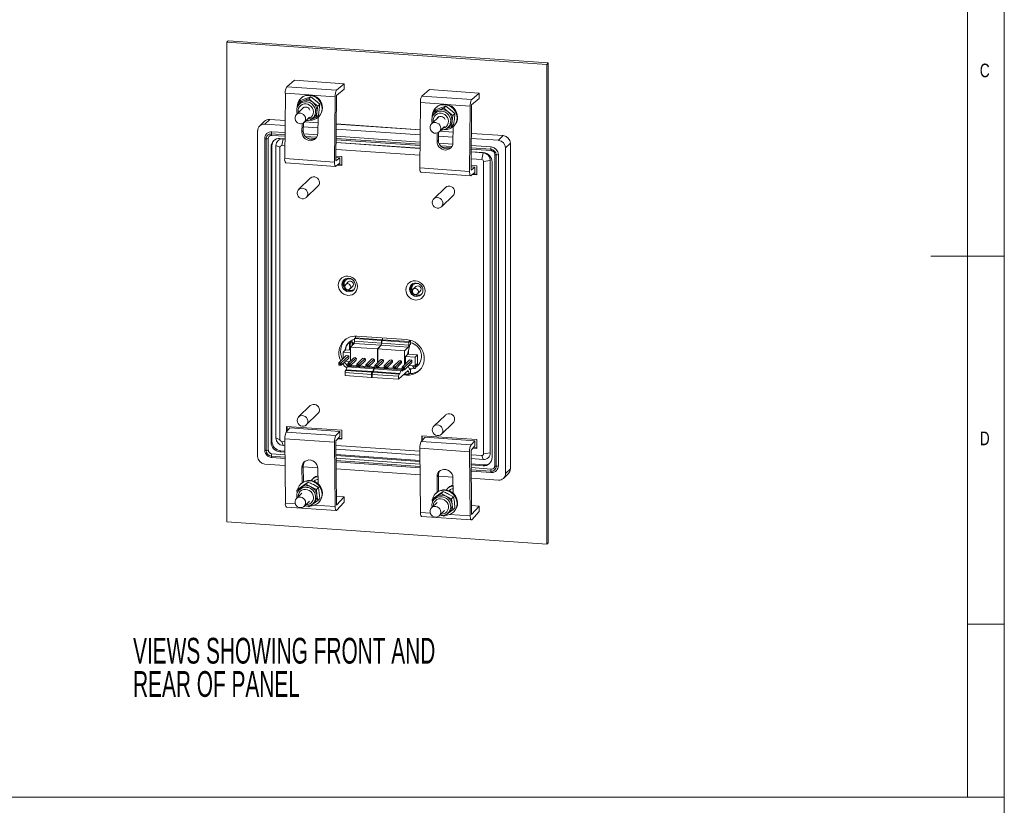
# Paper-space layout 'Sheet4' of a CAD drawing. Header units: millimetres. Extents: x 5 to 415, y 5 to 292.
# Tile 4 of 9: x 281 to 415, y 74 to 181. Entities that reach past the tile are written whole.
import ezdxf

# ---------------------------------------------------------------- set-up
doc = ezdxf.new("R2010")
doc.units = ezdxf.units.MM
doc.styles.add('SLDTEXTSTYLE0', font='TXT', dxfattribs={"width": 0.605})
doc.styles.add('SLDTEXTSTYLE1', font='TXT', dxfattribs={"width": 0.75})

# ---------------------------------------------------------------- blocks, each defined once
blk = doc.blocks.new('SW_NOTE_18')
at = {"color": 0, "linetype": 'Continuous', "lineweight": 0, "char_height": 3.5, "attachment_point": 1, "style": 'SLDTEXTSTYLE0'}
for s, insert in [('VIEWS SHOWING FRONT AND', (0, 4.5)), ('REAR OF PANEL', (0, -0.02))]:
    blk.add_mtext(s, dxfattribs=dict(at, insert=insert))

psp = doc.layouts.new('Sheet4')

# ---------------------------------------------------------------- linework, layer by layer
at = {"color": 7, "linetype": 'Continuous', "lineweight": 0}
for p, q in [((415, 5), (415, 292)), ((410, 287), (410, 75)), ((415, 148.5), (405, 148.5)), ((410, 98.5), (415, 98.5)), ((415, 75), (155, 75))]:
    psp.add_line(p, q, dxfattribs=at)
at = {"color": 7, "linetype": 'Continuous', "lineweight": 15}
for p, q in [((309.58, 177.77), (309.38, 177.59)), ((309.38, 112.39), (309.38, 177.59)), ((309.38, 177.59), (352.85, 174.57)), ((309.58, 177.77), (353.05, 174.76)), ((353.05, 174.76), (352.85, 174.57)), ((352.85, 174.57), (352.85, 109.37)), ((353.05, 174.76), (353.05, 109.56)), ((318.56, 172.41), (317.53, 171.54)), ((317.53, 171.54), (324.29, 171.07)), ((318.56, 172.41), (325.32, 171.94)), ((325.32, 171.94), (324.29, 171.07)), ((325.32, 171.21), (325.32, 171.94)), ((317.33, 170.65), (317.25, 161.76)), ((319.38, 169.67), (320.1, 169.93)), ((319.46, 169.99), (319.4, 169.93)), ((320.51, 169.89), (320.79, 170.17)), ((321.1, 169.38), (320.51, 169.89)), ((320.79, 170.17), (321.42, 169.68)), ((324.09, 170.18), (324.01, 161.29)), ((324.28, 170.34), (324.2, 161.46)), ((325.32, 171.21), (324.28, 170.34)), ((336.91, 171.14), (335.88, 170.27)), ((335.88, 170.27), (342.64, 169.8)), ((336.91, 171.14), (343.68, 170.67)), ((343.67, 169.94), (342.63, 169.07)), ((343.68, 170.67), (342.64, 169.8)), ((343.67, 169.94), (343.68, 170.67)), ((319.86, 168.74), (318.83, 167.75)), ((318.93, 168.79), (318.93, 168.67)), ((319.1, 169.39), (319.02, 168.9)), ((319.17, 169.13), (319.06, 168.96)), ((319.1, 169.39), (319.38, 169.67)), ((319.79, 169.63), (319.1, 169.39)), ((321.73, 168.89), (321.1, 169.38)), ((321.42, 169.68), (322.01, 169.16)), ((321.62, 168.12), (321.73, 168.89)), ((321.73, 168.89), (322.01, 169.16)), ((322.01, 169.16), (321.93, 168.42)), ((335.68, 169.37), (335.6, 160.49)), ((337.73, 168.39), (338.45, 168.66)), ((337.82, 168.72), (337.75, 168.66)), ((338.86, 168.62), (339.14, 168.89)), ((339.46, 168.1), (338.86, 168.62)), ((339.14, 168.89), (339.77, 168.4)), ((342.44, 168.91), (342.36, 160.02)), ((342.63, 169.07), (342.56, 160.18)), ((318.92, 167.99), (318.91, 167.89)), ((318.91, 167.89), (318.94, 167.86)), ((319.87, 166.67), (320.62, 167.39)), ((320.85, 167.11), (321.03, 167.21)), ((321.54, 167.38), (321.62, 168.12)), ((321.54, 167.38), (321.83, 167.65)), ((321.75, 165.23), (321.77, 167.35)), ((321.93, 168.42), (321.83, 167.65)), ((321.83, 167.41), (321.9, 167.48)), ((338.21, 167.47), (337.19, 166.48)), ((337.28, 167.52), (337.28, 167.4)), ((337.45, 168.12), (337.38, 167.62)), ((337.52, 167.86), (337.41, 167.69)), ((337.45, 168.12), (337.73, 168.39)), ((338.14, 168.36), (337.45, 168.12)), ((340.08, 167.61), (339.46, 168.1)), ((339.77, 168.4), (340.37, 167.89)), ((339.98, 166.84), (340.08, 167.61)), ((340.08, 167.61), (340.37, 167.89)), ((340.37, 167.89), (340.29, 167.14)), ((314.5, 166.84), (313.84, 166.2)), ((314.53, 166.45), (315.2, 167.09)), ((317.29, 166.26), (314.53, 166.45)), ((317.29, 166.95), (315.2, 167.09)), ((319.59, 166.51), (319.58, 165.38)), ((319.78, 166.6), (319.77, 165.54)), ((321.75, 165.95), (319.77, 166.08)), ((321.76, 166.64), (319.97, 166.76)), ((320.13, 166.88), (320.36, 166.95)), ((320.85, 167.11), (320.74, 167.05)), ((335.65, 165.68), (324.25, 166.47)), ((337.27, 166.71), (337.26, 166.61)), ((337.26, 166.61), (337.29, 166.58)), ((338.23, 165.4), (338.97, 166.12)), ((339.2, 165.83), (339.38, 165.93)), ((339.9, 166.1), (339.98, 166.84)), ((339.9, 166.1), (340.18, 166.38)), ((340.1, 163.95), (340.12, 166.08)), ((340.29, 167.14), (340.18, 166.38)), ((340.18, 166.14), (340.25, 166.2)), ((313.56, 165.55), (313.56, 121.3)), ((315.48, 164.92), (317.27, 164.8)), ((317.28, 165.29), (315.5, 165.41)), ((319.77, 165.54), (319.58, 165.38)), ((321.72, 164.98), (319.85, 165.11)), ((320.25, 164.59), (321.45, 164.51)), ((335.63, 164.02), (324.23, 164.81)), ((335.64, 164.98), (324.24, 165.77)), ((337.94, 165.24), (337.93, 164.1)), ((338.13, 165.32), (338.12, 164.27)), ((340.11, 164.67), (338.13, 164.81)), ((340.11, 165.37), (338.32, 165.49)), ((338.48, 165.6), (338.71, 165.68)), ((339.2, 165.83), (339.09, 165.78)), ((346.94, 164.89), (342.6, 165.19)), ((346.27, 164.25), (346.94, 164.89)), ((314.52, 164.5), (314.52, 122.18)), ((314.71, 164.44), (314.71, 122.12)), ((315.01, 164.48), (315.01, 122.16)), ((315.51, 163.5), (315.38, 163.37)), ((315.38, 163.37), (315.38, 123.22)), ((315.51, 123.36), (315.51, 163.51)), ((315.51, 123.35), (315.51, 163.5)), ((316.05, 163.54), (316.05, 123.8)), ((316.05, 163.54), (316.58, 163.3)), ((317.27, 164.45), (316.58, 164.49)), ((316.58, 163.3), (316.58, 123.56)), ((316.83, 163.53), (317.02, 164.44)), ((317.26, 163.5), (316.83, 163.53)), ((317.27, 164.42), (317.02, 164.44)), ((324.23, 164.32), (335.63, 163.53)), ((335.62, 163.17), (324.23, 163.96)), ((335.62, 163.15), (324.23, 163.94)), ((338.12, 164.27), (337.93, 164.1)), ((340.07, 163.71), (338.2, 163.84)), ((338.6, 163.32), (339.8, 163.24)), ((346.27, 164.25), (342.59, 164.5)), ((345.3, 163.35), (342.59, 163.53)), ((347.24, 163.21), (347.9, 163.86)), ((347.24, 118.96), (347.24, 163.21)), ((347.9, 119.6), (347.9, 163.86)), ((347.91, 119.61), (347.91, 163.86)), ((324.2, 161.46), (324.72, 161.89)), ((324.98, 162.05), (324.21, 162.1)), ((324.21, 161.93), (324.72, 161.89)), ((335.62, 162.22), (324.22, 163.01)), ((324.71, 161.16), (324.72, 161.89)), ((324.98, 160.84), (324.98, 162.05)), ((342.58, 163.04), (345.29, 162.86)), ((344.22, 162.58), (342.58, 162.69)), ((344.2, 162.55), (342.58, 162.67)), ((344.01, 161.64), (344.2, 162.55)), ((345.78, 162.33), (345.78, 120.01)), ((345.96, 119.95), (345.96, 162.27)), ((346.27, 119.99), (346.27, 162.31)), ((317.25, 161.76), (324.01, 161.29)), ((317.39, 161.18), (324.15, 160.71)), ((324.2, 160.73), (324.71, 161.16)), ((324.38, 160.88), (324.98, 160.84)), ((324.46, 160.95), (324.98, 160.91)), ((343.33, 160.78), (342.56, 160.83)), ((342.56, 160.66), (343.07, 160.62)), ((342.56, 160.18), (343.07, 160.62)), ((344.01, 161.64), (342.57, 161.74)), ((343.07, 159.89), (343.07, 160.62)), ((343.33, 159.57), (343.33, 160.78)), ((344.25, 161.38), (345.17, 161.52)), ((344.25, 121.65), (344.25, 161.38)), ((345.17, 121.78), (345.17, 161.52)), ((345.43, 121.14), (345.43, 161.29)), ((335.6, 160.49), (342.36, 160.02)), ((335.74, 159.9), (342.5, 159.44)), ((342.55, 159.45), (343.07, 159.89)), ((342.74, 159.61), (343.33, 159.57)), ((342.81, 159.67), (343.33, 159.64)), ((320.72, 159.11), (319.13, 157.57)), ((320.17, 156.49), (321.76, 158.03)), ((339.07, 157.83), (337.48, 156.29)), ((338.52, 155.22), (340.11, 156.75)), ((325.88, 145.01), (325.53, 144.66)), ((326.12, 144.05), (326.47, 144.39)), ((335.06, 144.37), (334.7, 144.03)), ((335.29, 143.41), (335.65, 143.76)), ((326.19, 136.77), (326.06, 136.78)), ((326.19, 136.77), (326.06, 136.78)), ((326.06, 136.78), (326.06, 136.78)), ((326.06, 136.78), (326.06, 135.75)), ((326.21, 136.83), (326.12, 136.58)), ((326.44, 136.55), (326.12, 136.58)), ((326.12, 136.58), (326.12, 135.74)), ((326.68, 136.66), (326.2, 136.16)), ((326.25, 136.88), (326.21, 136.83)), ((326.21, 136.83), (326.39, 136.82)), ((326.44, 136.86), (326.25, 136.88)), ((326.39, 136.82), (326.44, 136.86)), ((326.39, 136.82), (326.44, 136.55)), ((326.52, 136.63), (326.44, 136.86)), ((326.52, 136.63), (326.44, 136.55)), ((326.44, 136.55), (326.44, 136.4)), ((326.68, 136.73), (326.48, 136.75)), ((326.68, 136.73), (326.48, 136.75)), ((326.52, 136.49), (326.52, 136.63)), ((326.74, 136.94), (326.68, 136.66)), ((326.68, 136.65), (326.68, 136.73)), ((326.68, 136.65), (326.68, 136.73)), ((326.68, 136.73), (326.68, 136.73)), ((330.35, 136.4), (326.68, 136.66)), ((326.84, 137.4), (326.74, 137.3)), ((330.41, 137.05), (326.74, 137.3)), ((326.74, 137.3), (326.74, 136.94)), ((330.41, 136.69), (326.74, 136.94)), ((326.84, 137.64), (326.84, 137.4)), ((330.52, 137.15), (326.84, 137.4)), ((327.03, 137.64), (333.8, 137.17)), ((330.41, 136.69), (330.35, 136.4)), ((330.42, 136.69), (330.36, 136.4)), ((330.52, 137.15), (330.41, 137.05)), ((330.41, 137.05), (330.41, 136.69)), ((330.52, 137.15), (330.42, 137.05)), ((334.09, 136.79), (330.42, 137.05)), ((330.42, 137.05), (330.42, 136.69)), ((334.09, 136.43), (330.42, 136.69)), ((330.52, 137.4), (330.52, 137.15)), ((330.52, 137.4), (330.52, 137.15)), ((334.19, 136.89), (330.52, 137.15)), ((334.19, 136.89), (334.09, 136.79)), ((334.09, 136.79), (334.09, 136.43)), ((334.19, 137.11), (334.19, 136.89)), ((334.32, 136.52), (334.26, 136.47)), ((334.32, 136.52), (334.32, 137.08)), ((325.48, 135.79), (325.16, 135.47)), ((326.2, 135.4), (325.16, 135.47)), ((325.16, 134.55), (325.16, 135.47)), ((325.48, 135.79), (326.2, 135.74)), ((329.83, 135.91), (326.2, 136.16)), ((326.2, 136.16), (326.2, 134.3)), ((330.35, 136.4), (329.83, 135.91)), ((329.83, 135.91), (329.83, 133.99)), ((330.36, 136.4), (329.88, 135.91)), ((333.51, 135.65), (329.88, 135.91)), ((329.88, 135.91), (329.88, 134.04)), ((334.03, 136.15), (330.36, 136.4)), ((334.03, 136.15), (333.51, 135.65)), ((333.51, 135.65), (333.51, 133.74)), ((333.93, 135.14), (333.65, 134.87)), ((334.18, 136.27), (333.93, 135.14)), ((333.94, 135.2), (335.28, 135.11)), ((334.09, 136.43), (334.03, 136.15)), ((334.04, 135.19), (334.04, 135.64)), ((334.04, 135.19), (334.04, 135.64)), ((335.28, 135.11), (334.96, 134.79)), ((335.28, 133.9), (335.28, 135.11)), ((324.6, 134.01), (325.61, 134.99)), ((324.6, 134.01), (324.91, 133.99)), ((324.6, 134.01), (324.6, 133.88)), ((324.78, 133.87), (324.6, 133.88)), ((324.6, 133.88), (324.6, 133.7)), ((324.91, 133.99), (324.78, 133.87)), ((324.78, 133.68), (324.78, 133.87)), ((324.91, 133.99), (325.93, 134.97)), ((324.91, 133.68), (325.93, 134.66)), ((324.91, 133.99), (324.91, 133.68)), ((326.1, 134.2), (325.49, 134.24)), ((325.93, 134.97), (325.61, 134.99)), ((325.82, 133.93), (326.63, 134.71)), ((325.82, 133.93), (326.14, 133.91)), ((325.82, 133.93), (325.82, 133.8)), ((326.01, 133.78), (325.82, 133.8)), ((325.82, 133.8), (325.82, 133.61)), ((325.93, 134.66), (325.93, 134.97)), ((326.14, 133.91), (326.01, 133.78)), ((326.01, 133.6), (326.01, 133.78)), ((326.14, 133.91), (326.95, 134.69)), ((326.14, 133.59), (326.95, 134.38)), ((326.14, 133.91), (326.14, 133.59)), ((327.05, 133.84), (327.86, 134.63)), ((327.05, 133.84), (327.36, 133.82)), ((327.05, 133.84), (327.05, 133.71)), ((327.36, 133.82), (327.23, 133.7)), ((327.36, 133.82), (328.17, 134.6)), ((327.36, 133.51), (328.17, 134.29)), ((327.36, 133.82), (327.36, 133.51)), ((328.28, 133.76), (329.09, 134.54)), ((328.59, 133.74), (329.4, 134.52)), ((328.59, 133.42), (329.4, 134.21)), ((329.5, 133.67), (330.31, 134.46)), ((329.82, 133.65), (330.63, 134.43)), ((329.82, 133.34), (330.63, 134.12)), ((330.73, 133.59), (331.54, 134.37)), ((331.04, 133.57), (331.85, 134.35)), ((331.04, 133.25), (331.85, 134.04)), ((331.96, 133.5), (332.77, 134.29)), ((332.27, 133.48), (333.08, 134.26)), ((332.27, 133.17), (333.08, 133.95)), ((333.18, 133.42), (334.2, 134.4)), ((333.5, 133.4), (334.51, 134.38)), ((333.5, 133.08), (334.51, 134.06)), ((333.65, 134.87), (333.65, 133.87)), ((334.96, 134.79), (333.66, 134.88)), ((334.51, 134.38), (334.2, 134.4)), ((334.51, 134.06), (334.51, 134.38)), ((334.96, 133.59), (334.96, 134.79)), ((335.28, 133.9), (334.96, 133.59)), ((335.27, 133.57), (335.27, 133.88)), ((335.27, 133.57), (335.27, 133.88)), ((324.6, 133.7), (324.78, 133.68)), ((324.78, 133.68), (324.91, 133.68)), ((329.03, 132.43), (325.45, 132.68)), ((325.45, 132.68), (325.45, 132.27)), ((325.61, 133.08), (325.52, 132.98)), ((325.52, 132.98), (329.1, 132.74)), ((325.73, 133.45), (325.61, 133.08)), ((325.61, 133.08), (329.2, 132.83)), ((325.85, 133.57), (325.73, 133.45)), ((325.73, 133.45), (329.32, 133.2)), ((325.82, 133.61), (326.01, 133.6)), ((325.85, 133.57), (329.46, 133.32)), ((326.01, 133.6), (326.14, 133.59)), ((326.13, 133.59), (326.09, 133.56)), ((327.05, 133.61), (326.22, 133.67)), ((327.23, 133.7), (327.05, 133.71)), ((327.05, 133.71), (327.05, 133.53)), ((327.05, 133.53), (327.23, 133.51)), ((327.23, 133.51), (327.23, 133.7)), ((327.23, 133.51), (327.36, 133.51)), ((328.28, 133.53), (327.45, 133.59)), ((328.28, 133.76), (328.59, 133.74)), ((328.28, 133.76), (328.28, 133.63)), ((328.46, 133.61), (328.28, 133.63)), ((328.28, 133.63), (328.28, 133.44)), ((328.28, 133.44), (328.46, 133.43)), ((328.59, 133.74), (328.46, 133.61)), ((328.46, 133.43), (328.46, 133.61)), ((328.46, 133.43), (328.59, 133.42)), ((328.59, 133.74), (328.59, 133.42)), ((329.5, 133.44), (328.67, 133.5)), ((329.03, 132.43), (329.03, 132.02)), ((329.2, 132.83), (329.1, 132.74)), ((332.71, 132.18), (329.13, 132.43)), ((329.13, 132.43), (329.13, 132.01)), ((329.32, 133.2), (329.2, 132.83)), ((329.29, 132.82), (329.2, 132.73)), ((329.2, 132.73), (332.78, 132.48)), ((329.4, 133.19), (329.29, 132.82)), ((329.29, 132.82), (332.88, 132.57)), ((329.46, 133.32), (329.32, 133.2)), ((329.53, 133.32), (329.4, 133.19)), ((329.4, 133.19), (333, 132.94)), ((329.48, 133.27), (329.46, 133.32)), ((329.5, 133.67), (329.82, 133.65)), ((329.5, 133.67), (329.5, 133.54)), ((329.69, 133.53), (329.5, 133.54)), ((329.5, 133.54), (329.5, 133.36)), ((329.5, 133.36), (329.69, 133.34)), ((329.53, 133.32), (333.14, 133.07)), ((329.82, 133.65), (329.69, 133.53)), ((329.69, 133.34), (329.69, 133.53)), ((329.69, 133.34), (329.82, 133.34)), ((329.75, 133.34), (329.71, 133.31)), ((329.8, 133.34), (329.77, 133.3)), ((329.82, 133.65), (329.82, 133.34)), ((330.73, 133.36), (329.9, 133.42)), ((330.73, 133.59), (331.04, 133.57)), ((330.73, 133.59), (330.73, 133.46)), ((330.91, 133.44), (330.73, 133.46)), ((330.73, 133.46), (330.73, 133.27)), ((330.73, 133.27), (330.91, 133.26)), ((331.04, 133.57), (330.91, 133.44)), ((330.91, 133.26), (330.91, 133.44)), ((330.91, 133.26), (331.04, 133.25)), ((331.04, 133.57), (331.04, 133.25)), ((331.96, 133.27), (331.13, 133.33)), ((331.96, 133.5), (332.27, 133.48)), ((331.96, 133.5), (331.96, 133.37)), ((332.14, 133.36), (331.96, 133.37)), ((331.96, 133.37), (331.96, 133.19)), ((331.96, 133.19), (332.14, 133.17)), ((332.27, 133.48), (332.14, 133.36)), ((332.14, 133.17), (332.14, 133.36)), ((332.14, 133.17), (332.27, 133.17)), ((332.27, 133.48), (332.27, 133.17)), ((333.18, 133.19), (332.35, 133.25)), ((332.71, 131.77), (334.02, 132.99)), ((332.88, 132.57), (332.78, 132.48)), ((333, 132.94), (332.88, 132.57)), ((333.14, 133.07), (333, 132.94)), ((333.21, 132.88), (333.14, 133.07)), ((333.18, 133.42), (333.5, 133.4)), ((333.18, 133.42), (333.18, 133.29)), ((333.37, 133.27), (333.18, 133.29)), ((333.18, 133.29), (333.18, 133.1)), ((333.18, 133.1), (333.37, 133.09)), ((333.43, 133.09), (333.21, 132.88)), ((333.5, 133.4), (333.37, 133.27)), ((333.37, 133.09), (333.37, 133.27)), ((333.37, 133.09), (333.5, 133.08)), ((333.89, 132.43), (333.45, 132.46)), ((334.09, 132.45), (333.49, 132.49)), ((333.5, 133.4), (333.5, 133.08)), ((333.76, 132.44), (333.76, 132.47)), ((333.8, 132.34), (333.89, 132.43)), ((334.09, 132.81), (333.85, 132.83)), ((333.88, 132.43), (333.88, 132.46)), ((334.01, 133.58), (334.18, 133.14)), ((334.02, 132.99), (334.09, 132.81)), ((334.06, 132.45), (334.03, 132.42)), ((334.96, 133.59), (334.08, 133.65)), ((334.09, 132.81), (334.09, 132.45)), ((334.09, 132.45), (334.32, 132.66)), ((334.17, 133.15), (334.32, 133.14)), ((334.26, 133.09), (334.32, 133.14)), ((334.32, 132.66), (334.32, 133.14)), ((334.64, 133.61), (334.64, 133.48)), ((334.64, 133.48), (334.72, 133.47)), ((334.71, 133.49), (334.71, 133.6)), ((334.71, 133.49), (335.02, 133.47)), ((334.71, 133.49), (334.79, 133.26)), ((334.98, 133.25), (334.79, 133.26)), ((334.98, 133.25), (335.02, 133.47)), ((335.02, 133.29), (334.98, 133.25)), ((335.02, 133.47), (335.02, 133.65)), ((335.02, 133.47), (335.11, 133.55)), ((335.07, 133.42), (335.11, 133.55)), ((335.07, 133.45), (335.09, 133.44)), ((335.09, 133.44), (335.07, 133.43)), ((335.11, 133.55), (335.11, 133.73)), ((335.34, 133.64), (335.27, 133.57)), ((329.03, 132.02), (325.45, 132.27)), ((329.03, 132.02), (329.13, 132.11)), ((332.71, 131.77), (329.13, 132.01)), ((332.71, 132.18), (332.71, 131.77)), ((333.8, 132.34), (333.36, 132.37)), ((320.72, 128.2), (319.13, 126.66)), ((320.17, 125.58), (321.76, 127.12)), ((339.07, 126.92), (337.48, 125.39)), ((338.52, 124.31), (340.11, 125.84)), ((317.44, 124.6), (317.95, 125.17)), ((317.44, 124.6), (324.2, 124.13)), ((324.98, 124.86), (317.5, 125.38)), ((317.5, 125.38), (317.5, 124.67)), ((317.56, 125.38), (317.56, 124.74)), ((324.71, 124.7), (317.95, 125.17)), ((324.2, 124.13), (324.71, 124.7)), ((324.71, 124.7), (324.72, 123.98)), ((324.98, 123.65), (324.98, 124.86)), ((315.38, 123.22), (315.51, 123.35)), ((316.05, 123.8), (316.58, 123.56)), ((316.83, 123.31), (317.25, 123.28)), ((317.02, 122.77), (316.83, 123.31)), ((324.01, 123.21), (317.25, 123.67)), ((317.33, 114.94), (317.25, 123.67)), ((324.09, 114.47), (324.01, 123.21)), ((324.2, 123.42), (324.72, 123.98)), ((324.28, 114.68), (324.2, 123.42)), ((324.45, 123.69), (324.98, 123.65)), ((324.51, 123.75), (324.98, 123.72)), ((335.79, 123.33), (336.31, 123.89)), ((335.79, 123.33), (342.55, 122.86)), ((343.33, 123.59), (335.85, 124.11)), ((335.85, 124.11), (335.85, 123.4)), ((335.91, 124.1), (335.91, 123.47)), ((343.07, 123.43), (336.31, 123.89)), ((342.55, 122.86), (343.07, 123.43)), ((343.07, 123.43), (343.07, 122.71)), ((343.33, 122.38), (343.33, 123.59)), ((316.72, 122.06), (316.58, 121.93)), ((316.58, 121.93), (317.26, 121.88)), ((317.26, 122.03), (316.73, 122.07)), ((317.02, 122.77), (317.26, 122.75)), ((324.21, 122.79), (335.6, 122)), ((324.21, 122.27), (335.61, 121.48)), ((342.36, 121.93), (335.6, 122.4)), ((335.68, 113.67), (335.6, 122.4)), ((342.44, 113.2), (342.36, 121.93)), ((342.56, 122.14), (343.07, 122.71)), ((342.63, 113.41), (342.56, 122.14)), ((342.81, 122.42), (343.33, 122.38)), ((342.87, 122.48), (343.33, 122.45)), ((344.25, 121.65), (345.17, 121.78)), ((315.48, 121.15), (317.27, 121.03)), ((315.5, 121.65), (317.27, 121.52)), ((320.49, 120.81), (320.82, 120.78)), ((335.62, 120.76), (324.22, 121.55)), ((324.22, 121.4), (335.62, 120.61)), ((324.22, 121.04), (335.62, 120.25)), ((324.23, 120.55), (335.62, 119.76)), ((342.56, 121.52), (344.01, 121.42)), ((342.57, 121), (344.2, 120.88)), ((344.2, 120.88), (344.01, 121.42)), ((314.53, 120.26), (317.28, 120.07)), ((319.77, 120.02), (319.58, 119.81)), ((319.58, 119.81), (319.59, 117.7)), ((319.77, 120.02), (319.79, 117.83)), ((319.77, 119.9), (321.74, 119.76)), ((321.77, 117.55), (321.75, 119.66)), ((324.24, 119.59), (335.63, 118.8)), ((338.84, 119.53), (339.17, 119.51)), ((344.36, 120.15), (342.57, 120.27)), ((342.57, 120.13), (344.22, 120.02)), ((342.58, 119.77), (345.3, 119.58)), ((342.58, 119.27), (345.29, 119.09)), ((344.22, 120.02), (344.35, 120.15)), ((347.24, 118.96), (347.9, 119.6)), ((319.82, 117.39), (320.41, 117.79)), ((320.13, 117.52), (320.41, 117.79)), ((321.16, 118.36), (321.04, 118.24)), ((321.3, 117.97), (321.22, 117.9)), ((338.12, 118.74), (337.93, 118.53)), ((337.93, 118.53), (337.95, 116.43)), ((338.12, 118.74), (338.14, 116.56)), ((338.12, 118.63), (340.09, 118.49)), ((340.12, 116.28), (340.1, 118.38)), ((342.59, 118.32), (346.27, 118.06)), ((346.96, 118.31), (347.63, 118.95)), ((319.51, 117.09), (318.91, 116.68)), ((318.91, 116.68), (319.19, 116.95)), ((318.91, 116.68), (318.95, 116.29)), ((319.17, 116.73), (319.06, 116.56)), ((319.19, 116.95), (319.82, 117.39)), ((319.46, 117.59), (319.4, 117.53)), ((320.13, 117.52), (319.51, 117.09)), ((321.54, 116.82), (320.82, 117.16)), ((321.13, 117.46), (321.83, 117.09)), ((321.54, 116.82), (321.83, 117.09)), ((321.62, 116.04), (321.54, 116.82)), ((321.83, 117.09), (321.93, 116.34)), ((338.17, 116.11), (338.77, 116.52)), ((338.48, 116.25), (338.77, 116.52)), ((339.51, 117.09), (339.39, 116.97)), ((339.65, 116.7), (339.57, 116.62)), ((319.58, 116.31), (318.83, 115.59)), ((319.87, 114.51), (320.62, 115.23)), ((321.1, 114.85), (321.73, 115.29)), ((321.73, 115.29), (321.62, 116.04)), ((321.73, 115.29), (322.01, 115.56)), ((321.83, 115.01), (321.9, 115.07)), ((321.93, 116.34), (322.01, 115.56)), ((325.32, 115.81), (324.27, 115.88)), ((325.32, 115.81), (324.28, 114.68)), ((325.32, 115.09), (324.29, 113.96)), ((325.32, 115.81), (325.32, 115.09)), ((337.93, 115.04), (337.19, 114.32)), ((337.86, 115.81), (337.26, 115.41)), ((337.26, 115.41), (337.54, 115.68)), ((337.26, 115.41), (337.3, 115.02)), ((337.52, 115.46), (337.41, 115.29)), ((337.54, 115.68), (338.17, 116.11)), ((337.82, 116.32), (337.75, 116.26)), ((338.48, 116.25), (337.86, 115.81)), ((339.9, 115.55), (339.18, 115.88)), ((339.49, 116.18), (340.18, 115.82)), ((339.9, 115.55), (340.18, 115.82)), ((339.98, 114.77), (339.9, 115.55)), ((340.18, 115.82), (340.29, 115.07)), ((340.29, 115.07), (340.37, 114.29)), ((317.47, 114.4), (324.23, 113.93)), ((320.25, 114.57), (320.51, 114.45)), ((320.51, 114.45), (321.1, 114.85)), ((320.85, 114.7), (321.03, 114.8)), ((321.03, 114.8), (321.1, 114.85)), ((338.23, 113.24), (338.97, 113.96)), ((339.46, 113.58), (340.08, 114.02)), ((340.08, 114.02), (339.98, 114.77)), ((340.08, 114.02), (340.37, 114.29)), ((340.18, 113.74), (340.25, 113.8)), ((343.67, 114.54), (342.62, 114.61)), ((343.67, 114.54), (342.63, 113.41)), ((343.68, 113.82), (342.64, 112.69)), ((343.67, 114.54), (343.68, 113.82)), ((352.85, 109.37), (309.38, 112.39)), ((335.82, 113.13), (342.58, 112.66)), ((338.6, 113.3), (338.86, 113.18)), ((338.86, 113.18), (339.46, 113.58)), ((339.2, 113.43), (339.38, 113.53)), ((339.38, 113.53), (339.46, 113.58)), ((353.05, 109.56), (352.85, 109.37))]:
    psp.add_line(p, q, dxfattribs=at)
at = {"color": 8, "linetype": 'Continuous', "lineweight": 15}
for p, q in [((320.5, 170.43), (317.33, 170.65)), ((324.09, 170.18), (320.87, 170.4)), ((338.85, 169.15), (335.68, 169.37)), ((342.44, 168.91), (339.22, 169.13)), ((317.29, 166.94), (315.2, 167.09)), ((321.76, 166.63), (319.97, 166.76)), ((335.65, 165.67), (324.25, 166.46)), ((317.28, 164.98), (315.43, 165.11)), ((321.59, 164.68), (320.04, 164.79)), ((340.11, 165.36), (338.32, 165.49)), ((346.94, 164.89), (342.6, 165.19)), ((335.63, 163.71), (324.23, 164.5)), ((339.95, 163.41), (338.39, 163.52)), ((345.24, 163.04), (342.58, 163.23)), ((334.2, 133.1), (334.26, 133.09)), ((317.26, 122.03), (316.72, 122.06)), ((315.43, 121.34), (317.27, 121.21)), ((335.62, 120.75), (324.22, 121.54)), ((324.23, 120.73), (335.62, 119.94)), ((344.35, 120.15), (342.57, 120.27)), ((342.58, 119.46), (345.24, 119.27)), ((317.33, 114.94), (318.67, 114.85)), ((321.27, 114.67), (324.09, 114.47)), ((335.68, 113.67), (337.03, 113.57)), ((339.62, 113.39), (342.44, 113.2))]:
    psp.add_line(p, q, dxfattribs=at)
at = {"color": 7, "linetype": 'Continuous', "lineweight": 15, "flags": 128}
for points in [[(320.54, 166.99), (320.62, 166.98), (320.95, 166.99), (321.26, 167.06), (321.55, 167.2), (321.81, 167.39), (322.02, 167.63), (322.18, 167.92), (322.27, 168.23), (322.31, 168.55), (322.27, 168.89), (322.18, 169.21), (322.02, 169.51), (321.81, 169.78), (321.55, 170.01), (321.26, 170.19), (320.95, 170.31), (320.62, 170.36), (320.29, 170.35), (319.97, 170.28), (319.68, 170.14), (319.42, 169.95), (319.21, 169.71), (319.05, 169.43), (318.96, 169.12), (318.93, 168.79), (318.93, 168.79)], [(319, 168.86), (319.03, 168.92), (319.06, 168.96)], [(338.9, 165.71), (338.97, 165.71), (339.3, 165.72), (339.62, 165.79), (339.91, 165.93), (340.16, 166.12), (340.37, 166.36), (340.53, 166.64), (340.63, 166.95), (340.66, 167.28), (340.63, 167.61), (340.53, 167.94), (340.37, 168.24), (340.16, 168.51), (339.91, 168.74), (339.62, 168.92), (339.3, 169.03), (338.97, 169.09), (338.64, 169.08), (338.32, 169.01), (338.03, 168.87), (337.77, 168.68), (337.56, 168.44), (337.41, 168.15), (337.31, 167.84), (337.28, 167.52), (337.28, 167.52)], [(320.08, 167.16), (320.05, 167.38), (319.95, 167.58), (319.81, 167.75), (319.62, 167.87), (319.41, 167.93), (319.19, 167.93), (318.99, 167.86), (318.82, 167.74), (318.7, 167.57), (318.64, 167.37), (318.64, 167.15), (318.7, 166.94), (318.82, 166.76), (318.99, 166.61), (319.19, 166.52), (319.41, 166.49), (319.62, 166.52), (319.81, 166.61), (319.95, 166.76), (320.05, 166.95), (320.08, 167.16)], [(337.36, 167.59), (337.38, 167.64), (337.41, 167.69)], [(315.2, 167.09), (315.2, 167.09), (315.2, 167.09)], [(338.43, 165.89), (338.4, 166.1), (338.3, 166.31), (338.16, 166.47), (337.97, 166.59), (337.76, 166.66), (337.55, 166.66), (337.34, 166.59), (337.18, 166.47), (337.05, 166.3), (336.99, 166.1), (336.99, 165.88), (337.05, 165.67), (337.18, 165.48), (337.34, 165.34), (337.55, 165.24), (337.76, 165.21), (337.97, 165.25), (338.16, 165.34), (338.3, 165.49), (338.4, 165.68), (338.43, 165.89)], [(319.58, 165.38), (319.6, 165.11), (319.7, 164.86), (319.84, 164.63), (320.04, 164.44), (320.27, 164.3), (320.52, 164.22), (320.78, 164.2), (321.04, 164.25), (321.27, 164.36), (321.47, 164.52), (321.62, 164.72), (321.71, 164.97), (321.75, 165.23)], [(346.94, 164.89), (346.94, 164.89), (346.94, 164.89)], [(315.51, 163.51), (315.51, 163.51), (315.51, 163.5)], [(337.93, 164.1), (337.96, 163.84), (338.05, 163.59), (338.19, 163.36), (338.39, 163.17), (338.62, 163.03), (338.87, 162.95), (339.14, 162.93), (339.39, 162.98), (339.62, 163.08), (339.82, 163.25), (339.97, 163.45), (340.07, 163.69), (340.1, 163.95)], [(347.91, 163.86), (347.91, 163.86), (347.9, 163.86)], [(324.01, 161.29), (324.01, 161.15), (324.02, 161.03), (324.04, 160.92), (324.06, 160.82), (324.09, 160.76), (324.12, 160.72), (324.16, 160.71), (324.2, 160.73)], [(342.36, 160.02), (342.36, 159.88), (342.37, 159.75), (342.39, 159.64), (342.41, 159.55), (342.44, 159.49), (342.48, 159.45), (342.51, 159.44), (342.55, 159.45)], [(318.92, 157.08), (318.96, 157.29), (319.05, 157.48), (319.2, 157.63), (319.38, 157.72), (319.59, 157.75), (319.81, 157.72), (320.01, 157.63), (320.18, 157.48), (320.3, 157.3), (320.36, 157.09), (320.36, 156.87), (320.3, 156.67), (320.18, 156.5), (320.01, 156.38), (319.81, 156.31), (319.59, 156.31), (319.38, 156.37), (319.2, 156.49), (319.05, 156.66), (318.96, 156.86), (318.92, 157.08)], [(337.28, 155.81), (337.31, 156.02), (337.4, 156.21), (337.55, 156.35), (337.74, 156.45), (337.95, 156.48), (338.16, 156.45), (338.36, 156.36), (338.53, 156.21), (338.65, 156.02), (338.72, 155.81), (338.72, 155.6), (338.65, 155.4), (338.53, 155.23), (338.36, 155.1), (338.16, 155.04), (337.95, 155.04), (337.74, 155.1), (337.55, 155.22), (337.4, 155.39), (337.31, 155.59), (337.28, 155.81)], [(327.13, 144.39), (327.1, 144.1), (327, 143.84), (326.85, 143.6), (326.64, 143.41), (326.39, 143.27), (326.12, 143.19), (325.83, 143.18), (325.54, 143.23), (325.26, 143.35), (325.01, 143.52), (324.81, 143.74), (324.65, 144), (324.56, 144.28), (324.52, 144.57), (324.56, 144.86), (324.65, 145.13), (324.81, 145.37), (325.01, 145.56), (325.26, 145.7), (325.54, 145.77), (325.83, 145.79), (326.12, 145.73), (326.39, 145.62), (326.64, 145.45), (326.85, 145.23), (327, 144.97), (327.1, 144.69), (327.13, 144.39)], [(326.84, 144.52), (326.81, 144.76), (326.72, 144.99), (326.58, 145.18), (326.39, 145.34), (326.17, 145.45), (325.93, 145.5), (325.7, 145.48), (325.48, 145.41), (325.29, 145.27), (325.14, 145.09), (325.05, 144.88), (325.02, 144.65), (325.05, 144.41), (325.14, 144.18), (325.29, 143.99), (325.48, 143.83), (325.7, 143.72), (325.93, 143.67), (326.17, 143.69), (326.39, 143.76), (326.58, 143.9), (326.72, 144.07), (326.81, 144.29), (326.84, 144.52)], [(325.41, 144.4), (325.36, 144.53), (325.33, 144.76)], [(325.82, 143.95), (325.98, 143.97), (326.11, 144.05), (326.2, 144.17), (326.23, 144.33), (326.2, 144.49), (326.11, 144.63), (325.98, 144.72), (325.82, 144.77), (325.66, 144.75), (325.53, 144.67), (325.44, 144.54), (325.41, 144.38), (325.44, 144.23), (325.53, 144.09), (325.66, 143.99), (325.82, 143.95)], [(336.31, 143.76), (336.28, 143.47), (336.18, 143.2), (336.02, 142.96), (335.82, 142.77), (335.57, 142.63), (335.29, 142.56), (335, 142.54), (334.71, 142.6), (334.44, 142.71), (334.19, 142.88), (333.98, 143.1), (333.83, 143.36), (333.73, 143.64), (333.7, 143.94), (333.73, 144.23), (333.83, 144.49), (333.98, 144.73), (334.19, 144.92), (334.44, 145.06), (334.71, 145.14), (335, 145.15), (335.29, 145.1), (335.57, 144.98), (335.82, 144.81), (336.02, 144.59), (336.18, 144.33), (336.28, 144.05), (336.31, 143.76)], [(336.02, 143.89), (335.99, 144.12), (335.9, 144.35), (335.75, 144.55), (335.56, 144.71), (335.34, 144.81), (335.11, 144.86), (334.87, 144.84), (334.65, 144.77), (334.47, 144.64), (334.32, 144.46), (334.23, 144.25), (334.2, 144.01), (334.23, 143.77), (334.32, 143.55), (334.47, 143.35), (334.65, 143.19), (334.87, 143.09), (335.11, 143.04), (335.34, 143.05), (335.56, 143.13), (335.75, 143.26), (335.9, 143.44), (335.99, 143.65), (336.02, 143.89)], [(334.59, 143.76), (334.54, 143.89), (334.51, 144.12)], [(335, 143.31), (335.15, 143.33), (335.29, 143.41), (335.38, 143.54), (335.41, 143.69), (335.38, 143.85), (335.29, 143.99), (335.15, 144.09), (335, 144.13), (334.84, 144.11), (334.71, 144.03), (334.62, 143.9), (334.59, 143.75), (334.62, 143.59), (334.71, 143.45), (334.84, 143.35), (335, 143.31)], [(333.8, 137.17), (334.19, 137.11), (334.58, 136.98), (334.95, 136.8), (335.28, 136.56), (335.57, 136.27), (335.82, 135.93), (336.01, 135.57), (336.14, 135.18), (336.2, 134.79), (336.2, 134.39), (336.14, 134), (336.01, 133.63), (335.82, 133.29), (335.57, 133), (335.28, 132.75), (334.95, 132.55), (334.58, 132.42), (334.19, 132.34), (333.8, 132.34)], [(326.01, 134.21), (326.03, 134.18), (326.06, 134.16)], [(326.99, 134.54), (326.97, 134.61), (326.95, 134.66)], [(326.95, 134.42), (326.97, 134.46), (326.99, 134.54)], [(328.21, 134.45), (328.2, 134.53), (328.17, 134.57)], [(328.17, 134.34), (328.2, 134.38), (328.21, 134.45)], [(329.44, 134.37), (329.42, 134.44), (329.4, 134.49)], [(329.4, 134.25), (329.42, 134.29), (329.44, 134.37)], [(330.67, 134.28), (330.65, 134.36), (330.63, 134.4)], [(330.63, 134.17), (330.65, 134.21), (330.67, 134.28)], [(331.89, 134.2), (331.88, 134.27), (331.85, 134.31)], [(331.85, 134.08), (331.88, 134.12), (331.89, 134.2)], [(333.12, 134.11), (333.1, 134.19), (333.08, 134.23)], [(333.08, 134), (333.1, 134.04), (333.12, 134.11)], [(318.92, 126.17), (318.96, 126.38), (319.05, 126.57), (319.2, 126.72), (319.38, 126.81), (319.59, 126.84), (319.81, 126.81), (320.01, 126.72), (320.18, 126.57), (320.3, 126.39), (320.36, 126.18), (320.36, 125.96), (320.3, 125.76), (320.18, 125.59), (320.01, 125.47), (319.81, 125.4), (319.59, 125.4), (319.38, 125.46), (319.2, 125.58), (319.05, 125.75), (318.96, 125.95), (318.92, 126.17)], [(337.28, 124.9), (337.31, 125.11), (337.4, 125.3), (337.55, 125.44), (337.74, 125.54), (337.95, 125.57), (338.16, 125.54), (338.36, 125.45), (338.53, 125.3), (338.65, 125.11), (338.72, 124.9), (338.72, 124.69), (338.65, 124.49), (338.53, 124.32), (338.36, 124.19), (338.16, 124.13), (337.95, 124.13), (337.74, 124.19), (337.55, 124.31), (337.4, 124.48), (337.31, 124.68), (337.28, 124.9)], [(315.51, 123.36), (315.51, 123.36), (315.51, 123.35)], [(316.72, 122.06), (316.72, 122.07), (316.73, 122.07)], [(321.75, 119.66), (321.71, 119.92), (321.62, 120.16), (321.47, 120.39), (321.27, 120.57), (321.04, 120.71), (320.78, 120.79), (320.52, 120.81), (320.27, 120.76), (320.04, 120.66), (319.84, 120.5), (319.7, 120.3), (319.6, 120.06), (319.58, 119.81)], [(340.1, 118.38), (340.07, 118.64), (339.97, 118.89), (339.82, 119.12), (339.62, 119.3), (339.39, 119.44), (339.14, 119.52), (338.87, 119.54), (338.62, 119.49), (338.39, 119.39), (338.19, 119.23), (338.05, 119.03), (337.96, 118.79), (337.93, 118.53)], [(344.35, 120.15), (344.36, 120.15), (344.36, 120.15)], [(347.91, 119.61), (347.91, 119.61), (347.9, 119.6)], [(318.96, 116.73), (319.05, 117.03), (319.21, 117.31), (319.42, 117.55), (319.68, 117.74), (319.97, 117.88), (320.29, 117.95), (320.62, 117.96), (320.95, 117.91), (321.26, 117.79), (321.55, 117.61), (321.81, 117.38), (322.02, 117.11), (322.18, 116.81), (322.27, 116.49), (322.31, 116.15), (322.27, 115.83), (322.18, 115.52), (322.02, 115.23), (321.81, 114.99), (321.55, 114.8), (321.26, 114.66), (320.95, 114.59), (320.72, 114.58)], [(318.98, 116.41), (319.12, 116.65), (319.22, 116.76)], [(337.31, 115.46), (337.41, 115.75), (337.56, 116.03), (337.77, 116.28), (338.03, 116.47), (338.32, 116.6), (338.64, 116.68), (338.97, 116.69), (339.3, 116.63), (339.62, 116.51), (339.91, 116.34), (340.16, 116.11), (340.37, 115.84), (340.53, 115.54), (340.63, 115.21), (340.66, 114.88), (340.63, 114.55), (340.53, 114.24), (340.37, 113.96), (340.16, 113.72), (339.91, 113.53), (339.62, 113.39), (339.3, 113.32), (339.07, 113.3)], [(320.08, 115), (320.05, 115.22), (319.95, 115.42), (319.81, 115.59), (319.62, 115.71), (319.41, 115.77), (319.19, 115.77), (318.99, 115.7), (318.82, 115.58), (318.7, 115.41), (318.64, 115.21), (318.64, 114.99), (318.7, 114.78), (318.82, 114.6), (318.99, 114.45), (319.19, 114.36), (319.41, 114.33), (319.62, 114.36), (319.81, 114.45), (319.95, 114.6), (320.05, 114.79), (320.08, 115)], [(337.33, 115.14), (337.47, 115.38), (337.57, 115.49)], [(324.09, 114.47), (324.09, 114.34), (324.1, 114.21), (324.12, 114.11), (324.15, 114.03), (324.18, 113.97), (324.21, 113.94), (324.25, 113.94), (324.29, 113.96)], [(338.43, 113.73), (338.4, 113.94), (338.3, 114.15), (338.16, 114.31), (337.97, 114.43), (337.76, 114.5), (337.55, 114.5), (337.34, 114.43), (337.18, 114.31), (337.05, 114.14), (336.99, 113.94), (336.99, 113.72), (337.05, 113.51), (337.18, 113.32), (337.34, 113.18), (337.55, 113.08), (337.76, 113.05), (337.97, 113.09), (338.16, 113.18), (338.3, 113.33), (338.4, 113.52), (338.43, 113.73)], [(342.44, 113.2), (342.45, 113.06), (342.46, 112.94), (342.48, 112.84), (342.5, 112.75), (342.53, 112.7), (342.57, 112.67), (342.6, 112.66), (342.64, 112.69)]]:
    psp.add_lwpolyline(points, dxfattribs=at)
at = {"color": 8, "linetype": 'Continuous', "lineweight": 15, "flags": 128}
for points in [[(320.37, 167.15), (320.44, 167.17), (320.68, 167.27), (320.87, 167.42), (321.02, 167.63), (321.11, 167.87), (321.14, 168.12), (321.1, 168.38), (321, 168.63), (320.84, 168.85), (320.63, 169.02), (320.4, 169.15), (320.14, 169.21), (319.88, 169.2), (319.63, 169.13), (319.42, 169), (319.24, 168.82), (319.12, 168.6), (319.06, 168.35), (319.07, 168.09), (319.09, 168)], [(338.72, 165.88), (338.8, 165.89), (339.03, 165.99), (339.22, 166.15), (339.37, 166.36), (339.46, 166.59), (339.49, 166.85), (339.45, 167.11), (339.35, 167.36), (339.19, 167.58), (338.99, 167.75), (338.75, 167.87), (338.49, 167.93), (338.23, 167.93), (337.99, 167.86), (337.77, 167.73), (337.6, 167.55), (337.48, 167.33), (337.42, 167.08), (337.42, 166.82), (337.44, 166.72)], [(314.71, 164.44), (314.66, 164.44), (314.62, 164.45), (314.58, 164.46), (314.55, 164.47), (314.53, 164.48), (314.52, 164.49), (314.52, 164.5)], [(345.24, 163.04), (345.24, 163), (345.24, 162.95), (345.25, 162.92), (345.26, 162.89), (345.27, 162.87), (345.28, 162.86), (345.29, 162.86)], [(345.96, 162.27), (345.92, 162.27), (345.88, 162.28), (345.84, 162.29), (345.81, 162.3), (345.79, 162.31), (345.78, 162.32), (345.78, 162.33)], [(314.71, 122.12), (314.66, 122.12), (314.62, 122.13), (314.58, 122.14), (314.55, 122.15), (314.53, 122.16), (314.52, 122.17), (314.52, 122.18)], [(315.43, 121.34), (315.43, 121.3), (315.44, 121.25), (315.44, 121.22), (315.45, 121.19), (315.46, 121.17), (315.47, 121.16), (315.48, 121.15)], [(345.96, 119.95), (345.92, 119.95), (345.88, 119.96), (345.84, 119.97), (345.81, 119.98), (345.79, 119.99), (345.78, 120), (345.78, 120.01)], [(321.05, 115.3), (321.13, 115.54), (321.13, 115.8), (321.07, 116.06), (320.95, 116.3), (320.78, 116.51), (320.56, 116.67), (320.32, 116.77), (320.06, 116.81), (319.8, 116.79), (319.56, 116.7), (319.36, 116.55), (319.2, 116.35), (319.1, 116.12), (319.06, 115.87), (319.06, 115.81)], [(339.41, 114.03), (339.48, 114.27), (339.48, 114.53), (339.43, 114.79), (339.31, 115.03), (339.13, 115.23), (338.92, 115.39), (338.67, 115.5), (338.41, 115.54), (338.15, 115.51), (337.91, 115.43), (337.71, 115.28), (337.55, 115.08), (337.45, 114.85), (337.41, 114.59), (337.41, 114.54)]]:
    psp.add_lwpolyline(points, dxfattribs=at)
at = {"color": 7, "linetype": 'Continuous', "lineweight": 15}
for centre, radius, start, end in [((318.89, 170.77), 1.57, 150.3878, 184.3329), ((320.61, 168.67), 1.75, 316.9845, 131.0296), ((325.65, 170.3), 1.57, 150.3878, 184.3329), ((337.24, 169.49), 1.57, 150.3878, 184.3329), ((320.19, 168.49), 1.2, 109.3924, 148.006), ((320.08, 168.17), 0.606, 16.7817, 154.5378), ((320.22, 168.33), 1.37, 49.6839, 108.5122), ((320.21, 168.27), 1.42, 353.7334, 51.0324), ((338.97, 167.4), 1.75, 316.9845, 131.0296), ((344, 169.02), 1.57, 150.3878, 184.3329), ((320.41, 168.26), 1.22, 300.2259, 353.3168), ((338.54, 167.22), 1.2, 109.3924, 148.006), ((338.44, 166.9), 0.606, 16.7817, 154.5378), ((338.57, 167.06), 1.37, 49.6839, 108.5122), ((338.56, 167), 1.42, 353.7334, 51.0324), ((314.46, 165.56), 0.892, 85.2232, 180.6624), ((315.12, 166.19), 0.9, 85.3741, 133.7209), ((338.76, 166.99), 1.22, 300.2259, 353.3168), ((315.38, 164.44), 0.669, 85.2232, 180.6624), ((315.42, 164.52), 0.9, 85.3649, 134.7856), ((315.46, 164.48), 0.451, 135.3182, 180.4867), ((315.98, 165.15), 0.554, 151.6924, 184.2746), ((320.9, 165.51), 1.14, 178.4221, 300.363), ((346.85, 163.84), 1.05, 0.69, 85.4711), ((314.78, 164.96), 0.529, 261.5, 295.4976), ((316.49, 163.38), 1.11, 85.2232, 180.6624), ((316.64, 163.51), 1.13, 139.2613, 180.4557), ((316.94, 163.55), 0.892, 85.2232, 180.6624), ((316.81, 163.31), 0.223, 85.2232, 180.6624), ((339.26, 164.24), 1.14, 178.4221, 300.363), ((345.79, 163.08), 0.554, 151.6924, 184.2746), ((345.22, 162.3), 1.05, 0.69, 85.4711), ((346.19, 163.2), 1.05, 0.69, 85.4711), ((344.12, 161.51), 1.05, 0.69, 85.4711), ((344.11, 161.27), 1.31, 0.69, 85.4711), ((345.18, 162.26), 0.787, 0.69, 85.4711), ((346.04, 162.79), 0.529, 261.5, 295.4976), ((317.97, 161.63), 0.739, 169.6261, 217.696), ((343.99, 161.38), 0.262, 0.69, 85.4711), ((321.21, 158.53), 0.756, 358.9974, 130.3323), ((336.33, 160.36), 0.739, 169.6261, 217.696), ((321.29, 158.51), 0.674, 314.2936, 0.5563), ((339.56, 157.26), 0.756, 358.9974, 130.3323), ((339.64, 157.24), 0.674, 314.2936, 0.5563), ((326.08, 144.73), 0.938, 139.4755, 308.5385), ((326.03, 144.63), 0.813, 73.175, 231.3918), ((326.12, 144.76), 0.791, 139.6744, 180.473), ((326.16, 144.69), 0.425, 316.6871, 131.3269), ((335.26, 144.09), 0.938, 139.4755, 308.5385), ((335.21, 144), 0.813, 73.175, 231.3918), ((335.3, 144.13), 0.791, 139.6744, 180.473), ((335.34, 144.05), 0.425, 316.6871, 131.3269), ((326.23, 144.69), 0.842, 242.9677, 294.6039), ((335.41, 144.06), 0.842, 242.9677, 294.6039), ((326.88, 135.37), 2.28, 86.1528, 208.33), ((327.2, 135.58), 2.36, 139.178, 207.2016), ((327.11, 135.59), 1.66, 102.6004, 173.9999), ((327.15, 135.61), 1.67, 134.2231, 173.9433), ((333.96, 134.91), 1.86, 306.0442, 78.922), ((327.28, 135.46), 2.68, 216.1722, 233.33), ((327.5, 135.67), 2.68, 216.1732, 231.7972), ((326.78, 134.55), 0.194, 46.9876, 125.0782), ((328.01, 134.46), 0.194, 46.9876, 125.0782), ((329.24, 134.38), 0.194, 46.9876, 125.0782), ((330.46, 134.29), 0.194, 46.9876, 125.0782), ((331.69, 134.21), 0.194, 46.9876, 125.0782), ((332.91, 134.12), 0.194, 46.9876, 125.0782), ((334.05, 134.84), 2.42, 266.0293, 269.4669), ((334.17, 134.91), 1.73, 269.7198, 290.6758), ((334.15, 134.88), 1.73, 271.0427, 291.7852), ((334.2, 134.8), 2.25, 269.8631, 309.7138), ((321.21, 127.62), 0.756, 358.9974, 130.3323), ((321.29, 127.6), 0.674, 314.2936, 0.5563), ((339.56, 126.35), 0.756, 358.9974, 130.3323), ((339.64, 126.33), 0.674, 314.2936, 0.5563), ((319, 123.8), 1.75, 152.901, 184.2702), ((316.69, 123.24), 1.31, 180.69, 265.4711), ((316.82, 123.37), 1.31, 180.69, 265.4711), ((317.1, 123.82), 1.05, 180.69, 265.4711), ((316.85, 123.57), 0.262, 180.69, 265.4711), ((325.76, 123.34), 1.75, 152.901, 184.2702), ((337.35, 122.53), 1.75, 152.901, 184.2702), ((314.78, 122.64), 0.529, 261.5, 295.4976), ((315.49, 122.13), 0.787, 180.69, 265.4711), ((315.54, 122.17), 0.524, 180.69, 265.4711), ((344.11, 122.06), 1.75, 152.901, 184.2702), ((344.27, 121.77), 0.892, 265.2232, 0.6624), ((314.61, 121.31), 1.05, 180.69, 265.4711), ((315.98, 121.38), 0.554, 151.6924, 184.2746), ((320.77, 120.03), 1, 146.2169, 180.9147), ((344.02, 121.64), 0.223, 265.2232, 0.6624), ((344.31, 121.13), 1.11, 265.2232, 0.6624), ((344.44, 121.28), 1.13, 265.5417, 308.6953), ((339.12, 118.76), 1, 146.2169, 180.9147), ((345.3, 119.94), 0.669, 265.2232, 0.6624), ((345.79, 119.32), 0.554, 151.6924, 184.2746), ((345.34, 120.03), 0.45, 265.3658, 314.6833), ((346.04, 120.47), 0.529, 261.5, 295.4976), ((345.37, 119.99), 0.902, 315.4204, 0.486), ((347, 119.6), 0.901, 314.3561, 0.4939), ((320.61, 116.27), 1.75, 317.0054, 131.0087), ((321.73, 117.52), 1, 88.6102, 151.2482), ((321.86, 117.64), 1, 95.5703, 133.797), ((321.76, 117.48), 0.676, 90.204, 133.6326), ((346.34, 118.95), 0.892, 265.2232, 0.6624), ((320.13, 115.91), 1.26, 156.792, 191.6726), ((320.18, 116.1), 1.2, 124.4065, 148.0497), ((320.22, 116), 1.31, 62.7353, 123.4356), ((320.18, 115.85), 1.45, 7.4358, 63.829), ((338.97, 115), 1.75, 317.0054, 131.0087), ((340.09, 116.25), 1, 88.6102, 151.2482), ((340.21, 116.36), 1, 95.5703, 133.797), ((340.12, 116.21), 0.676, 90.204, 133.6326), ((320.25, 115.74), 1.19, 255.4268, 335.7605), ((320.39, 115.87), 1.24, 304.9632, 7.8483), ((338.49, 114.64), 1.26, 156.792, 191.6726), ((338.54, 114.82), 1.2, 124.4065, 148.0497), ((338.58, 114.72), 1.31, 62.7353, 123.4356), ((338.54, 114.58), 1.45, 7.4358, 63.829), ((317.97, 114.82), 0.652, 169.5991, 220.0547), ((338.6, 114.46), 1.19, 255.4268, 335.7605), ((338.75, 114.6), 1.24, 304.9632, 7.8483), ((336.32, 113.55), 0.652, 169.5991, 220.0547)]:
    psp.add_arc(centre, radius, start, end, dxfattribs=at)
at = {"color": 8, "linetype": 'Continuous', "lineweight": 15}
for centre, radius, start, end in [((320.12, 168.21), 1.29, 19.5548, 144.6639), ((320.23, 168.15), 1.21, 300.7772, 24.3794), ((338.47, 166.94), 1.29, 19.5548, 144.6639), ((338.58, 166.87), 1.21, 300.7772, 24.3794), ((315.66, 165.07), 0.231, 169.6217, 218.8448), ((345.47, 119.23), 0.232, 169.6293, 218.8249), ((320.11, 115.77), 1.33, 337.0651, 131.574), ((320.18, 115.69), 0.959, 265.4211, 336.1012), ((338.46, 114.49), 1.33, 337.0651, 131.574), ((338.53, 114.41), 0.959, 265.4211, 336.1012)]:
    psp.add_arc(centre, radius, start, end, dxfattribs=at)
at = {"color": 7, "linetype": 'Continuous', "lineweight": 15}
for centre, major_axis, ratio, start_param, end_param in [((334.26, 136.04), (0.032, 0.449), 0.258141, 0.271222, 1.05662), ((325.52, 132.74), (0.017, 0.249), 0.241856, 0.270017, 1.840814), ((329.1, 132.49), (0.018, 0.249), 0.258141, 0.271222, 1.842018), ((329.2, 132.49), (0.017, 0.249), 0.241856, 0.270017, 1.840814), ((332.78, 132.24), (0.018, 0.249), 0.258141, 0.271222, 1.842018), ((334.26, 133.53), (0.032, 0.449), 0.258141, 2.627417, 3.412815)]:
    psp.add_ellipse(centre, major_axis=major_axis, ratio=ratio, start_param=start_param, end_param=end_param, dxfattribs=at)
for points, knots in [([(320.51, 169.89), (320.45, 169.87), (320.2, 169.78), (319.97, 169.69), (319.79, 169.63)], [0, 0, 0, 0, 0.249878, 1, 1, 1, 1]), ([(320.1, 169.93), (320.27, 169.99), (320.51, 170.07), (320.73, 170.15), (320.79, 170.17)], [0, 0, 0, 0, 0.749869, 1, 1, 1, 1]), ([(319.01, 168.86), (318.98, 168.81), (318.92, 168.68), (318.87, 168.45), (318.87, 168.19), (318.91, 167.99), (318.94, 167.88), (318.95, 167.87)], [0, 0, 0, 0, 0.161418, 0.421675, 0.682583, 0.944388, 1, 1, 1, 1]), ([(338.86, 168.62), (338.8, 168.6), (338.56, 168.51), (338.32, 168.42), (338.14, 168.36)], [0, 0, 0, 0, 0.249878, 1, 1, 1, 1]), ([(338.45, 168.66), (338.63, 168.72), (338.86, 168.8), (339.08, 168.87), (339.14, 168.89)], [0, 0, 0, 0, 0.749869, 1, 1, 1, 1]), ([(320.93, 167.15), (321.08, 167.2), (321.28, 167.28), (321.48, 167.35), (321.54, 167.38)], [0, 0, 0, 0, 0.704537, 1, 1, 1, 1]), ([(337.36, 167.59), (337.34, 167.54), (337.27, 167.41), (337.23, 167.18), (337.22, 166.91), (337.26, 166.71), (337.3, 166.61), (337.3, 166.59)], [0, 0, 0, 0, 0.1614181, 0.4216751, 0.6825827, 0.9443877, 1, 1, 1, 1]), ([(320.16, 166.94), (320.16, 166.94), (320.25, 166.93), (320.43, 166.95), (320.62, 166.99), (320.72, 167.04), (320.73, 167.05)], [0, 0, 0, 0, 0.001415, 0.455106, 0.90727, 1, 1, 1, 1]), ([(339.29, 165.88), (339.43, 165.93), (339.63, 166), (339.84, 166.08), (339.9, 166.1)], [0, 0, 0, 0, 0.704537, 1, 1, 1, 1]), ([(314.79, 165.15), (314.78, 165.14), (314.71, 165.09), (314.63, 164.94), (314.54, 164.73), (314.53, 164.58), (314.52, 164.5)], [0, 0, 0, 0, 0.0550604, 0.37047, 0.6852777, 1, 1, 1, 1]), ([(315.15, 164.8), (315.15, 164.81), (315.19, 164.86), (315.29, 164.9), (315.4, 164.93), (315.47, 164.92), (315.48, 164.92)], [0, 0, 0, 0, 0.084891, 0.514614, 0.907756, 1, 1, 1, 1]), ([(338.51, 165.67), (338.51, 165.67), (338.6, 165.66), (338.78, 165.68), (338.98, 165.72), (339.07, 165.77), (339.09, 165.78)], [0, 0, 0, 0, 0.001415, 0.455106, 0.90727, 1, 1, 1, 1]), ([(345.29, 162.86), (345.31, 162.85), (345.39, 162.84), (345.51, 162.79), (345.65, 162.69), (345.74, 162.54), (345.78, 162.42), (345.78, 162.35), (345.78, 162.33)], [0, 0, 0, 0, 0.09179, 0.302046, 0.510729, 0.717656, 0.9241, 1, 1, 1, 1]), ([(314.52, 122.18), (314.52, 122.13), (314.53, 122.01), (314.58, 121.81), (314.7, 121.59), (314.86, 121.41), (315.06, 121.27), (315.27, 121.18), (315.41, 121.16), (315.48, 121.15)], [0, 0, 0, 0, 0.09242, 0.246433, 0.401164, 0.556622, 0.712626, 0.868871, 1, 1, 1, 1]), ([(345.29, 119.09), (345.33, 119.09), (345.46, 119.08), (345.66, 119.13), (345.86, 119.22), (345.96, 119.31), (346.01, 119.36)], [0, 0, 0, 0, 0.175162, 0.468007, 0.760113, 1, 1, 1, 1]), ([(345.78, 120.01), (345.78, 119.99), (345.77, 119.91), (345.74, 119.8), (345.68, 119.74), (345.65, 119.71)], [0, 0, 0, 0, 0.192629, 0.6377, 1, 1, 1, 1]), ([(320.41, 117.79), (320.47, 117.76), (320.72, 117.66), (320.96, 117.54), (321.13, 117.46)], [0, 0, 0, 0, 0.250131, 1, 1, 1, 1]), ([(320.82, 117.16), (320.65, 117.25), (320.41, 117.36), (320.19, 117.49), (320.13, 117.52)], [0, 0, 0, 0, 0.750122, 1, 1, 1, 1]), ([(338.77, 116.52), (338.83, 116.49), (339.07, 116.38), (339.31, 116.27), (339.49, 116.18)], [0, 0, 0, 0, 0.250131, 1, 1, 1, 1]), ([(339.18, 115.88), (339, 115.97), (338.77, 116.09), (338.54, 116.22), (338.48, 116.25)], [0, 0, 0, 0, 0.750122, 1, 1, 1, 1])]:
    psp.add_open_spline(points, degree=3, knots=knots, dxfattribs=at)

# ---------------------------------------------------------------- block references
at = {"color": 7, "linetype": 'Continuous', "lineweight": 0}
psp.add_blockref('SW_NOTE_18', (296.64, 92.14), dxfattribs=at)

# ---------------------------------------------------------------- texts
at = {"color": 7, "linetype": 'Continuous', "lineweight": 0, "char_height": 1.85, "attachment_point": 1, "style": 'SLDTEXTSTYLE1'}
for s, insert in [('C', (411.67, 174.67)), ('D', (411.67, 124.67))]:
    psp.add_mtext(s, dxfattribs=dict(at, insert=insert))

doc.saveas('drawing.dxf')
